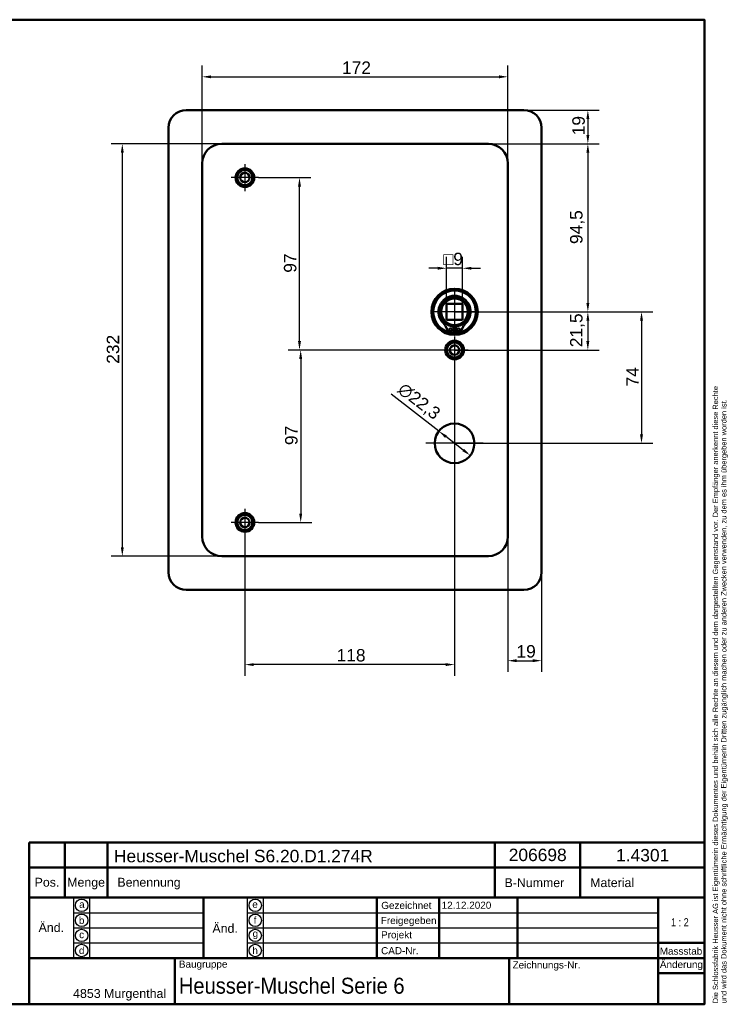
# Model space of a CAD drawing. Header units: millimetres. Extents: x 20 to 833, y 20 to 574.
# Tile 4 of 4: x 435 to 833, y 20 to 574. Entities that reach past the tile are written whole.
import ezdxf
from ezdxf.enums import TextEntityAlignment as Align

# ---------------------------------------------------------------- set-up
doc = ezdxf.new("R2010")
doc.units = ezdxf.units.MM
doc.header["$LTSCALE"] = 2
for name, color, linetype, lineweight in [('Bemaßungen(DIN)', 7, 'Continuous', 25), ('Mittelpunktmarkierung(DIN)', 7, 'Continuous', 25), ('Sichtbare Kanten(DIN)', 7, 'Continuous', 50), ('Skizziergeometrie(DIN)', 7, 'Continuous', 50), ('Skizzierlinie(DIN)', 7, 'Continuous', 25), ('Symbole(DIN)', 7, 'Continuous', 25)]:
    doc.layers.add(name, color=color, linetype=linetype, lineweight=lineweight)
doc.styles.add('Aktuell-DIN', font='arial.ttf')
doc.styles.add('STANDARD-DIN~0', font='arial.ttf')
doc.styles.add('Textstil10', font='arial.ttf')
doc.styles.add('Textstil41', font='arial.ttf', dxfattribs={"width": 0.8})
doc.styles.add('Textstil83', font='arial.ttf', dxfattribs={"width": 0.8})
doc.dimstyles.new('CAD-LAN', dxfattribs={"dimscale": 2, "dimtxt": 3.5, "dimasz": 2.5, "dimexe": 3.175, "dimexo": 0, "dimgap": 0.8, "dimtad": 1, "dimrnd": 1e-08, "dimtxsty": 'STANDARD-DIN~0', "dimcen": 0.09, "dimdle": 10, "dimclrd": 250, "dimclre": 250, "dimclrt": 250, "dimadec": 0, "dimazin": 2, "dimtfac": 1, "dimtmove": 0, "dimatfit": 3, "dimfxl": 1, "dimtolj": 1, "dimtzin": 0, "dimlwd": 25, "dimlwe": 25, "dimarcsym": 0})

# ---------------------------------------------------------------- blocks, each defined once
blk = doc.blocks.new('Ränder Standardrahmen')
at = {"layer": 'Skizziergeometrie(DIN)', "flags": 128}
blk.add_lwpolyline([(10, 10), (10, 287), (410, 287), (410, 10), (10, 10)], dxfattribs=at)
blk = doc.blocks.new('Schriftfelder Heusser')
at = {"layer": 'Skizziergeometrie(DIN)'}
for p, q in [((101, 229.92), (101, 236.92)), ((101, 236.92), (291, 236.92)), ((111, 229.92), (111, 236.92)), ((123, 229.92), (123, 236.92)), ((232, 229.92), (232, 236.92)), ((256, 229.92), (256, 236.92)), ((291, 236.92), (291, 229.92)), ((101, 191.42), (101, 229.92)), ((101, 229.92), (291, 229.92)), ((111, 229.92), (111, 221.42)), ((123, 229.92), (123, 221.42)), ((232, 229.92), (232, 221.42)), ((256, 229.92), (256, 221.42)), ((291, 229.92), (291, 191.42)), ((101, 221.42), (291, 221.42)), ((150, 221.42), (150, 204.42)), ((198.85, 221.42), (198.85, 204.42)), ((216.35, 221.42), (216.35, 204.42)), ((238.35, 221.42), (238.35, 204.42)), ((278, 221.42), (278, 191.42)), ((278, 208.67), (291, 208.67)), ((101, 204.42), (291, 204.42)), ((142, 204.42), (142, 191.42)), ((236, 204.42), (236, 191.42)), ((278, 200.17), (291, 200.17)), ((291, 191.42), (101, 191.42))]:
    blk.add_line(p, q, dxfattribs=at)
at = {"layer": 'Skizzierlinie(DIN)'}
for p, q in [((113.5, 221.42), (113.5, 204.42)), ((118, 221.42), (118, 204.42)), ((162.35, 221.42), (162.35, 204.42)), ((166.85, 221.42), (166.85, 204.42)), ((113.5, 217.17), (150, 217.17)), ((162.35, 217.17), (278, 217.17)), ((113.5, 212.92), (150, 212.92)), ((162.35, 212.92), (278, 212.92)), ((113.5, 208.67), (150, 208.67)), ((162.35, 208.67), (278, 208.67))]:
    blk.add_line(p, q, dxfattribs=at)
for centre in [(115.75, 219.25), (164.6, 219.25), (115.75, 215.04), (164.6, 215.04), (115.75, 210.79), (164.6, 210.79), (115.75, 206.54), (164.6, 206.54)]:
    blk.add_circle(centre, 1.75, dxfattribs=at)
at = {"layer": 'Symbole(DIN)', "color": 7, "insert": (293.33, 191.7), "char_height": 1.5, "width": 182.3003, "attachment_point": 1, "rotation": 90, "line_spacing_factor": 0.944221, "style": 'Aktuell-DIN'}
blk.add_mtext('\\fArial|b0|i0;\\H1.5000;Die Schlossfabrik Heusser AG ist Eigentümerin dieses Dokumentes und behält sich alle Rechte an diesem und dem dargestellten Gegenstand vor. Der Empfänger anerkennt diese Rechte\\Pund wird das Dokument nicht ohne schriftliche Ermächtigung der Eigentümerin Dritten zugänglich machen oder zu anderen Zwecken verwenden, zu dem es ihm übergeben worden ist.\\P ', dxfattribs=at)
at = {"layer": 'Symbole(DIN)', "color": 179, "true_color": 0x262659, "style": 'Aktuell-DIN'}
for s, insert, char_height, attachment_point in [('B-Nummer', (234.74, 225.62), 2.489, 4), ('Material', (265.02, 225.62), 2.489, 5), ('Pos.', (106, 227), 2.489, 2), ('Menge', (117, 227), 2.489, 2), ('Benennung', (125.81, 225.38), 2.489, 4), ('\\fArial|b0|i0;a', (115.81, 219.53), 2, 5), ('\\fArial|b0|i0;e', (164.54, 219.53), 2, 5), ('\\fArial|b0|i0;Gezeichnet', (200.05, 219.23), 2, 4), ('\\fArial|b0|i0;b', (115.75, 215), 2, 5), ('\\fArial|b0|i0;f', (164.55, 215.06), 2, 5), ('\\fArial|b0|i0;Freigegeben', (199.92, 216), 2, 1), ('\\fArial|b0|i0;c', (115.75, 211.01), 2, 5), ('\\fArial|b0|i0;g', (164.63, 211.05), 2, 5), ('\\fArial|b0|i0;Projekt', (200, 211.98), 2, 1), ('\\fArial|b0|i0;d', (115.76, 206.55), 2, 5), ('\\fArial|b0|i0;h', (164.55, 206.57), 2, 5), ('\\fArial|b0|i0;CAD-Nr.', (200, 207.5), 2, 1), ('\\fArial|b0|i0;\\H2.0000;Massstab', (284.39, 206.37), 2, 5), ('\\fArial|b0|i0;\\H2.0000;Baugruppe', (143.1, 203.73), 2, 1), ('\\fArial|b0|i0;Zeichnungs-Nr.', (237, 203.5), 2, 1), ('\\fArial|b0|i0;\\H2.5000;4853 Murgenthal', (113.33, 192.46), 2.5, 7)]:
    blk.add_mtext(s, dxfattribs=dict(at, insert=insert, char_height=char_height, attachment_point=attachment_point))
at = {"layer": 'Symbole(DIN)', "color": 179, "true_color": 0x262659, "attachment_point": 5, "style": 'Aktuell-DIN'}
for s, insert, char_height, width in [('Änd.', (107.21, 213), 2.489, 12.3494), ('Änd.', (156.12, 212.76), 2.489, 12.3494), ('\\fArial|b0|i0;Änderung', (284.51, 202.33), 2, 12.1143)]:
    blk.add_mtext(s, dxfattribs=dict(at, insert=insert, char_height=char_height, width=width))
at = {"layer": 'Symbole(DIN)', "color": 7, "insert": (143.1, 196.62), "char_height": 4.5, "width": 90.18, "attachment_point": 4, "style": 'Aktuell-DIN'}
blk.add_mtext('\\fArial|b0|i0;\\W0.90;\\H4.5000;Heusser-Muschel Serie 6', dxfattribs=at)
at = {"layer": 'Symbole(DIN)', "color": 179, "true_color": 0x262659, "style": 'Textstil10'}
blk.add_attdef('ERSTELLUNGSDATUM_001', (217.04, 218.29), '', height=2, dxfattribs=at)
at = {"layer": 'Symbole(DIN)', "color": 179, "true_color": 0x262659}
for tag, height, style, p in [('AUTOR', 2.49, 'Aktuell-DIN', (240.03, 219.26)), ('KONTROLLDATUM', 2, 'Textstil10', (217.42, 215.04)), ('KONTROLLIERT_VON', 2, 'Textstil10', (239.98, 215.05))]:
    blk.add_attdef(tag, text='', height=height, dxfattribs=dict(at, style=style)).set_placement(p, align=Align.MIDDLE_LEFT)
at = {"layer": 'Symbole(DIN)', "color": 7, "style": 'Textstil83', "width": 0.8}
blk.add_attdef('Anfänglicher_Ansichtsmaßstab_001', (281.57, 213.34), '', height=2.3, dxfattribs=at)
at = {"layer": 'Symbole(DIN)', "color": 179, "true_color": 0x262659, "style": 'Textstil10'}
blk.add_attdef('PROJEKT', text='', height=2, dxfattribs=at).set_placement((217.77, 209.72), align=Align.BOTTOM_LEFT)
at = {"layer": 'Symbole(DIN)', "color": 7, "style": 'Textstil41', "width": 0.8}
blk.add_attdef('STATUS', text='', height=5, dxfattribs=at).set_placement((284.53, 195.86), align=Align.MIDDLE_CENTER)
blk = doc.blocks.new('*D8')
at = {"layer": 'Bemaßungen(DIN)', "color": 250, "linetype": 'Continuous', "lineweight": 25, "true_color": 0x3f3f3f, "transparency": 16777216}
for p, q in [((698.37, 504.14), (760.72, 504.14)), ((754.37, 499.14), (754.37, 414.64)), ((679.37, 409.64), (760.72, 409.64))]:
    blk.add_line(p, q, dxfattribs=at)
at = {"layer": 'Bemaßungen(DIN)', "color": 250, "linetype": 'Continuous', "true_color": 0x3f3f3f, "transparency": 16777216}
for points in [[(753.53, 499.14), (755.2, 499.14), (754.37, 504.14)], [(753.53, 414.64), (755.2, 414.64), (754.37, 409.64)]]:
    blk.add_solid(points, dxfattribs=at)
at = {"layer": 'Defpoints', "color": 0, "linetype": 'Continuous', "transparency": 16777216}
for p in [(698.37, 504.14), (679.37, 409.64), (754.37, 409.64)]:
    blk.add_point(p, dxfattribs=at)
at = {"layer": 'Bemaßungen(DIN)', "color": 250, "linetype": 'Continuous', "lineweight": 25, "true_color": 0x3f3f3f, "transparency": 16777216, "insert": (744.35, 447.77), "char_height": 7, "attachment_point": 1, "rotation": 90, "style": 'STANDARD-DIN~0'}
blk.add_mtext('\\A1;94,5', dxfattribs=at)
blk = doc.blocks.new('*D9')
at = {"layer": 'Bemaßungen(DIN)', "color": 250, "linetype": 'Continuous', "lineweight": 25, "true_color": 0x3f3f3f, "transparency": 16777216}
for p, q in [((718.37, 523.14), (760.72, 523.14)), ((754.37, 518.14), (754.37, 509.14)), ((698.37, 504.14), (760.72, 504.14))]:
    blk.add_line(p, q, dxfattribs=at)
at = {"layer": 'Bemaßungen(DIN)', "color": 250, "linetype": 'Continuous', "true_color": 0x3f3f3f, "transparency": 16777216}
for points in [[(753.53, 518.14), (755.2, 518.14), (754.37, 523.14)], [(753.53, 509.14), (755.2, 509.14), (754.37, 504.14)]]:
    blk.add_solid(points, dxfattribs=at)
at = {"layer": 'Defpoints', "color": 0, "linetype": 'Continuous', "transparency": 16777216}
for p in [(718.37, 523.14), (698.37, 504.14), (754.37, 504.14)]:
    blk.add_point(p, dxfattribs=at)
at = {"layer": 'Bemaßungen(DIN)', "color": 250, "linetype": 'Continuous', "lineweight": 25, "true_color": 0x3f3f3f, "transparency": 16777216, "insert": (745.62, 508.95), "char_height": 7, "attachment_point": 1, "rotation": 90, "style": 'STANDARD-DIN~0'}
blk.add_mtext('\\A1;19', dxfattribs=at)
blk = doc.blocks.new('*D10')
at = {"layer": 'Bemaßungen(DIN)', "color": 250, "linetype": 'Continuous', "lineweight": 25, "true_color": 0x3f3f3f, "transparency": 16777216}
for p, q in [((679.37, 409.64), (760.72, 409.64)), ((754.37, 404.64), (754.37, 393.14)), ((679.37, 388.14), (760.72, 388.14))]:
    blk.add_line(p, q, dxfattribs=at)
at = {"layer": 'Bemaßungen(DIN)', "color": 250, "linetype": 'Continuous', "true_color": 0x3f3f3f, "transparency": 16777216}
for points in [[(753.53, 404.64), (755.2, 404.64), (754.37, 409.64)], [(753.53, 393.14), (755.2, 393.14), (754.37, 388.14)]]:
    blk.add_solid(points, dxfattribs=at)
at = {"layer": 'Defpoints', "color": 0, "linetype": 'Continuous', "transparency": 16777216}
for p in [(679.37, 409.64), (679.37, 388.14), (754.37, 388.14)]:
    blk.add_point(p, dxfattribs=at)
at = {"layer": 'Bemaßungen(DIN)', "color": 250, "linetype": 'Continuous', "lineweight": 25, "true_color": 0x3f3f3f, "transparency": 16777216, "insert": (744.35, 389.71), "char_height": 7, "attachment_point": 1, "rotation": 90, "style": 'STANDARD-DIN~0'}
blk.add_mtext('\\A1;21,5', dxfattribs=at)
blk = doc.blocks.new('*D11')
at = {"layer": 'Bemaßungen(DIN)', "color": 250, "linetype": 'Continuous', "lineweight": 25, "true_color": 0x3f3f3f, "transparency": 16777216}
for p, q in [((679.37, 409.64), (790.91, 409.64)), ((784.56, 404.64), (784.56, 340.64)), ((679.37, 335.64), (790.91, 335.64))]:
    blk.add_line(p, q, dxfattribs=at)
at = {"layer": 'Bemaßungen(DIN)', "color": 250, "linetype": 'Continuous', "true_color": 0x3f3f3f, "transparency": 16777216}
for points in [[(783.73, 404.64), (785.4, 404.64), (784.56, 409.64)], [(783.73, 340.64), (785.4, 340.64), (784.56, 335.64)]]:
    blk.add_solid(points, dxfattribs=at)
at = {"layer": 'Defpoints', "color": 0, "linetype": 'Continuous', "transparency": 16777216}
for p in [(679.37, 409.64), (679.37, 335.64), (784.56, 335.64)]:
    blk.add_point(p, dxfattribs=at)
at = {"layer": 'Bemaßungen(DIN)', "color": 250, "linetype": 'Continuous', "lineweight": 25, "true_color": 0x3f3f3f, "transparency": 16777216, "insert": (775.96, 367.67), "char_height": 7, "attachment_point": 1, "rotation": 90, "style": 'STANDARD-DIN~0'}
blk.add_mtext('\\A1;74', dxfattribs=at)
blk = doc.blocks.new('*D12')
at = {"layer": 'Bemaßungen(DIN)', "color": 250, "linetype": 'Continuous', "lineweight": 25, "true_color": 0x3f3f3f, "transparency": 16777216}
for p, q in [((569.02, 485.14), (598.43, 485.14)), ((592.08, 393.14), (592.08, 480.14)), ((679.37, 388.14), (585.73, 388.14))]:
    blk.add_line(p, q, dxfattribs=at)
at = {"layer": 'Bemaßungen(DIN)', "color": 250, "linetype": 'Continuous', "true_color": 0x3f3f3f, "transparency": 16777216}
for points in [[(591.25, 480.14), (592.91, 480.14), (592.08, 485.14)], [(591.25, 393.14), (592.91, 393.14), (592.08, 388.14)]]:
    blk.add_solid(points, dxfattribs=at)
at = {"layer": 'Defpoints', "color": 0, "linetype": 'Continuous', "transparency": 16777216}
for p in [(569.02, 485.14), (592.08, 485.14), (679.37, 388.14)]:
    blk.add_point(p, dxfattribs=at)
at = {"layer": 'Bemaßungen(DIN)', "color": 250, "linetype": 'Continuous', "lineweight": 25, "true_color": 0x3f3f3f, "transparency": 16777216, "insert": (583.33, 431.63), "char_height": 7, "attachment_point": 1, "rotation": 90, "style": 'STANDARD-DIN~0'}
blk.add_mtext('\\A1;97', dxfattribs=at)
blk = doc.blocks.new('*D13')
at = {"layer": 'Bemaßungen(DIN)', "color": 250, "linetype": 'Continuous', "lineweight": 25, "true_color": 0x3f3f3f, "transparency": 16777216}
for p, q in [((679.37, 388.14), (586.41, 388.14)), ((592.76, 383.14), (592.76, 296.14)), ((569.02, 291.14), (599.11, 291.14))]:
    blk.add_line(p, q, dxfattribs=at)
at = {"layer": 'Bemaßungen(DIN)', "color": 250, "linetype": 'Continuous', "true_color": 0x3f3f3f, "transparency": 16777216}
for points in [[(591.93, 383.14), (593.59, 383.14), (592.76, 388.14)], [(591.93, 296.14), (593.59, 296.14), (592.76, 291.14)]]:
    blk.add_solid(points, dxfattribs=at)
at = {"layer": 'Defpoints', "color": 0, "linetype": 'Continuous', "transparency": 16777216}
for p in [(679.37, 388.14), (569.02, 291.14), (592.76, 291.14)]:
    blk.add_point(p, dxfattribs=at)
at = {"layer": 'Bemaßungen(DIN)', "color": 250, "linetype": 'Continuous', "lineweight": 25, "true_color": 0x3f3f3f, "transparency": 16777216, "insert": (584.01, 334.63), "char_height": 7, "attachment_point": 1, "rotation": 90, "style": 'STANDARD-DIN~0'}
blk.add_mtext('\\A1;97', dxfattribs=at)
blk = doc.blocks.new('*D14')
at = {"layer": 'Bemaßungen(DIN)', "color": 250, "linetype": 'Continuous', "lineweight": 25, "true_color": 0x3f3f3f, "transparency": 16777216}
for p, q in [((679.37, 380.49), (679.37, 204.79)), ((561.37, 283.49), (561.37, 204.79)), ((674.37, 211.14), (566.37, 211.14))]:
    blk.add_line(p, q, dxfattribs=at)
at = {"layer": 'Bemaßungen(DIN)', "color": 250, "linetype": 'Continuous', "true_color": 0x3f3f3f, "transparency": 16777216}
for points in [[(566.37, 211.97), (566.37, 210.31), (561.37, 211.14)], [(674.37, 211.97), (674.37, 210.31), (679.37, 211.14)]]:
    blk.add_solid(points, dxfattribs=at)
at = {"layer": 'Defpoints', "color": 0, "linetype": 'Continuous', "transparency": 16777216}
for p in [(679.37, 380.49), (561.37, 283.49), (561.37, 211.14)]:
    blk.add_point(p, dxfattribs=at)
at = {"layer": 'Bemaßungen(DIN)', "color": 250, "linetype": 'Continuous', "lineweight": 25, "true_color": 0x3f3f3f, "transparency": 16777216, "insert": (612.96, 219.89), "char_height": 7, "attachment_point": 1, "style": 'STANDARD-DIN~0'}
blk.add_mtext('\\A1;118', dxfattribs=at)
blk = doc.blocks.new('*D15')
at = {"layer": 'Bemaßungen(DIN)', "color": 250, "linetype": 'Continuous', "lineweight": 25, "true_color": 0x3f3f3f, "transparency": 16777216}
for p, q in [((709.37, 283.14), (709.37, 206.99)), ((728.37, 263.14), (728.37, 206.99)), ((714.37, 213.34), (723.37, 213.34))]:
    blk.add_line(p, q, dxfattribs=at)
at = {"layer": 'Bemaßungen(DIN)', "color": 250, "linetype": 'Continuous', "true_color": 0x3f3f3f, "transparency": 16777216}
for points in [[(714.37, 214.17), (714.37, 212.51), (709.37, 213.34)], [(723.37, 214.17), (723.37, 212.51), (728.37, 213.34)]]:
    blk.add_solid(points, dxfattribs=at)
at = {"layer": 'Defpoints', "color": 0, "linetype": 'Continuous', "transparency": 16777216}
for p in [(709.37, 283.14), (728.37, 263.14), (728.37, 213.34)]:
    blk.add_point(p, dxfattribs=at)
at = {"layer": 'Bemaßungen(DIN)', "color": 250, "linetype": 'Continuous', "lineweight": 25, "true_color": 0x3f3f3f, "transparency": 16777216, "insert": (714.18, 222.09), "char_height": 7, "attachment_point": 1, "style": 'STANDARD-DIN~0'}
blk.add_mtext('\\A1;19', dxfattribs=at)
blk = doc.blocks.new('*D16')
at = {"layer": 'Bemaßungen(DIN)', "color": 250, "linetype": 'Continuous', "lineweight": 25, "true_color": 0x3f3f3f, "transparency": 16777216}
for p, q in [((537.37, 493.14), (537.37, 548.21)), ((709.37, 493.14), (709.37, 548.21)), ((542.37, 541.86), (704.37, 541.86))]:
    blk.add_line(p, q, dxfattribs=at)
at = {"layer": 'Bemaßungen(DIN)', "color": 250, "linetype": 'Continuous', "true_color": 0x3f3f3f, "transparency": 16777216}
for points in [[(542.37, 542.69), (542.37, 541.02), (537.37, 541.86)], [(704.37, 542.69), (704.37, 541.02), (709.37, 541.86)]]:
    blk.add_solid(points, dxfattribs=at)
at = {"layer": 'Defpoints', "color": 0, "linetype": 'Continuous', "transparency": 16777216}
for p in [(709.37, 541.86), (537.37, 493.14), (709.37, 493.14)]:
    blk.add_point(p, dxfattribs=at)
at = {"layer": 'Bemaßungen(DIN)', "color": 250, "linetype": 'Continuous', "lineweight": 25, "true_color": 0x3f3f3f, "transparency": 16777216, "insert": (616, 550.49), "char_height": 7, "attachment_point": 1, "style": 'STANDARD-DIN~0'}
blk.add_mtext('\\A1;172', dxfattribs=at)
blk = doc.blocks.new('*D17')
at = {"layer": 'Bemaßungen(DIN)', "color": 250, "linetype": 'Continuous', "lineweight": 25, "true_color": 0x3f3f3f, "transparency": 16777216}
for p, q in [((548.37, 504.14), (486.02, 504.14)), ((492.37, 499.14), (492.37, 277.14)), ((548.37, 272.14), (486.02, 272.14))]:
    blk.add_line(p, q, dxfattribs=at)
at = {"layer": 'Bemaßungen(DIN)', "color": 250, "linetype": 'Continuous', "true_color": 0x3f3f3f, "transparency": 16777216}
for points in [[(491.53, 499.14), (493.2, 499.14), (492.37, 504.14)], [(491.53, 277.14), (493.2, 277.14), (492.37, 272.14)]]:
    blk.add_solid(points, dxfattribs=at)
at = {"layer": 'Defpoints', "color": 0, "linetype": 'Continuous', "transparency": 16777216}
for p in [(548.37, 504.14), (492.37, 272.14), (548.37, 272.14)]:
    blk.add_point(p, dxfattribs=at)
at = {"layer": 'Bemaßungen(DIN)', "color": 250, "linetype": 'Continuous', "lineweight": 25, "true_color": 0x3f3f3f, "transparency": 16777216, "insert": (483.61, 380.38), "char_height": 7, "attachment_point": 1, "rotation": 90, "style": 'STANDARD-DIN~0'}
blk.add_mtext('\\A1;232', dxfattribs=at)
blk = doc.blocks.new('*D18')
at = {"layer": 'Bemaßungen(DIN)', "color": 250, "linetype": 'Continuous', "lineweight": 25, "true_color": 0x3f3f3f, "transparency": 16777216}
for p, q in [((670.54, 342.45), (643.63, 363.23)), ((684.24, 331.88), (674.5, 339.4))]:
    blk.add_line(p, q, dxfattribs=at)
at = {"layer": 'Bemaßungen(DIN)', "color": 250, "linetype": 'Continuous', "true_color": 0x3f3f3f, "transparency": 16777216}
for points in [[(675.01, 340.06), (673.99, 338.74), (670.54, 342.45)], [(684.74, 332.54), (683.73, 331.22), (688.19, 328.83)]]:
    blk.add_solid(points, dxfattribs=at)
at = {"layer": 'Defpoints', "color": 0, "linetype": 'Continuous', "transparency": 16777216}
for p in [(670.54, 342.45), (688.19, 328.83)]:
    blk.add_point(p, dxfattribs=at)
at = {"layer": 'Bemaßungen(DIN)', "color": 250, "linetype": 'Continuous', "lineweight": 25, "true_color": 0x3f3f3f, "transparency": 16777216, "insert": (651.15, 370.36), "char_height": 7, "attachment_point": 1, "rotation": 322.3338, "style": 'STANDARD-DIN~0'}
blk.add_mtext('\\A1;∅22,3', dxfattribs=at)
blk = doc.blocks.new('*D19')
at = {"layer": 'Bemaßungen(DIN)', "color": 250, "linetype": 'Continuous', "lineweight": 25, "true_color": 0x3f3f3f, "transparency": 16777216}
for p, q in [((674.87, 414.14), (674.87, 440.49)), ((683.87, 414.14), (683.87, 440.49)), ((669.87, 434.14), (664.87, 434.14)), ((683.87, 434.14), (674.87, 434.14)), ((688.87, 434.14), (693.87, 434.14))]:
    blk.add_line(p, q, dxfattribs=at)
at = {"layer": 'Bemaßungen(DIN)', "color": 250, "linetype": 'Continuous', "true_color": 0x3f3f3f, "transparency": 16777216}
for points in [[(669.87, 434.97), (669.87, 433.31), (674.87, 434.14)], [(688.87, 434.97), (688.87, 433.31), (683.87, 434.14)]]:
    blk.add_solid(points, dxfattribs=at)
at = {"layer": 'Defpoints', "color": 0, "linetype": 'Continuous', "transparency": 16777216}
for p in [(674.87, 434.14), (674.87, 414.14), (683.87, 414.14)]:
    blk.add_point(p, dxfattribs=at)
at = {"layer": 'Bemaßungen(DIN)', "color": 250, "linetype": 'Continuous', "lineweight": 25, "true_color": 0x3f3f3f, "transparency": 16777216, "insert": (672.99, 442.89), "char_height": 7, "attachment_point": 1, "style": 'STANDARD-DIN~0'}
blk.add_mtext('\\A1;\\fAIGDT|b0|i0;\\H7.0000;o\\fArial|b0|i0;\\H7.0000;9', dxfattribs=at)

msp = doc.modelspace()

# ---------------------------------------------------------------- linework, layer by layer
at = {"layer": 'Mittelpunktmarkierung(DIN)', "linetype": 'Continuous'}
for p, q in [((561.3669, 492.791), (561.3669, 477.491)), ((569.0169, 485.141), (553.7169, 485.141)), ((679.3669, 422.141), (679.3669, 397.141)), ((691.8669, 409.641), (666.8669, 409.641)), ((679.3669, 395.791), (679.3669, 380.491)), ((687.0169, 388.141), (671.7169, 388.141)), ((679.3669, 351.791), (679.3669, 319.491)), ((695.5169, 335.641), (663.2169, 335.641)), ((561.3669, 298.791), (561.3669, 283.491)), ((569.0169, 291.141), (553.7169, 291.141))]:
    msp.add_line(p, q, dxfattribs=at)
at = {"layer": 'Sichtbare Kanten(DIN)'}
for p, q in [((528.3669, 523.141), (718.3669, 523.141)), ((518.3669, 263.141), (518.3669, 513.141)), ((728.3669, 513.141), (728.3669, 263.141)), ((698.3669, 504.141), (548.3669, 504.141)), ((537.3669, 493.141), (537.3669, 283.141)), ((709.3669, 283.141), (709.3669, 493.141)), ((683.8669, 414.141), (674.8669, 414.141)), ((674.8669, 414.141), (674.8669, 405.141)), ((683.8669, 405.141), (683.8669, 414.141)), ((674.8669, 405.141), (683.8669, 405.141)), ((678.7502, 401.3829), (678.7502, 397.6829)), ((679.9836, 397.6829), (679.9836, 401.3829)), ((678.7502, 397.6829), (675.7264, 397.6829)), ((683.0075, 397.6829), (679.9836, 397.6829)), ((548.3669, 272.141), (698.3669, 272.141)), ((718.3669, 253.141), (528.3669, 253.141))]:
    msp.add_line(p, q, dxfattribs=at)
for centre, radius in [((561.3669, 485.141), 5.25), ((561.3669, 485.141), 4.25), ((561.3669, 485.141), 2.65), ((679.3669, 409.641), 13), ((679.3669, 409.641), 12.5), ((679.3669, 409.641), 8), ((679.3669, 409.641), 7.5), ((677.1352, 399.5329), 0.85), ((681.5986, 399.5329), 0.85), ((679.3669, 388.141), 5.25), ((679.3669, 388.141), 4.25), ((679.3669, 388.141), 2.65), ((679.3669, 335.641), 11.15), ((561.3669, 291.141), 5.25), ((561.3669, 291.141), 4.25), ((561.3669, 291.141), 2.65)]:
    msp.add_circle(centre, radius, dxfattribs=at)
for centre, radius, start, end in [((528.3669, 513.141), 10, 90, 180), ((718.3669, 513.141), 10, 0, 90), ((548.3669, 493.141), 11, 90, 180), ((698.3669, 493.141), 11, 0, 90), ((679.3669, 409.641), 12, 288.172127, 251.827873), ((679.3669, 409.641), 9.0167, 314.140905, 225.859095), ((679.3669, 408.9077), 7.55, 215.687104, 265.314993), ((679.3669, 408.9077), 7.55, 274.685007, 324.312896), ((667.044, 396.9429), 8.6779, 4.967053, 45.859095), ((679.3669, 409.641), 8.2, 243.630564, 296.369436), ((679.3669, 409.641), 9, 266.0711, 273.9289), ((691.6898, 396.9429), 8.6779, 134.140905, 175.032947), ((679.3669, 409.641), 12, 265.211021, 274.788979), ((548.3669, 283.141), 11, 180, 270), ((698.3669, 283.141), 11, 270, 0), ((528.3669, 263.141), 10, 180, 270), ((718.3669, 263.141), 10, 270, 0)]:
    msp.add_arc(centre, radius, start, end, dxfattribs=at)

# ---------------------------------------------------------------- block references
at = {"xscale": 2, "yscale": 2, "zscale": 2}
msp.add_blockref('Ränder Standardrahmen', (0, 0), dxfattribs=at)
msp.add_blockref('Schriftfelder Heusser', (238, -362.8333), dxfattribs=at).add_auto_attribs({'ERSTELLUNGSDATUM_001': '12.12.2020', 'Anfänglicher_Ansichtsmaßstab_001': '1 : 2'})

# ---------------------------------------------------------------- texts
at = {"layer": 'Symbole(DIN)', "color": 7, "char_height": 7, "attachment_point": 1, "style": 'Aktuell-DIN'}
for s, insert, width in [('{\\fArial|b0|i0;\\H7.0000;Heusser-Muschel S6.20.D1.274R}', (487.6588, 106.9058), 145.655489), ('{\\fArial|b0|i0;\\H7.0000;206698}', (709.8296, 107.5797), 32.620428), ('{\\fArial|b0|i0;\\H7.0000;1.4301}', (770.274, 107.4007), 29.899392)]:
    msp.add_mtext(s, dxfattribs=dict(at, insert=insert, width=width))

# ---------------------------------------------------------------- dimensions: what is measured, and where the dimension line sits
at = {"layer": 'Bemaßungen(DIN)', "color": 250, "linetype": 'Continuous', "lineweight": 25, "true_color": 0x3f3f3f}
for base, p1, p2, angle, picture, middle in [((709.3669, 541.8565), (537.3669, 493.141), (709.3669, 493.141), 180, '*D16', (623.3669, 541.8565)), ((754.3669, 504.141), (718.3669, 523.141), (698.3669, 504.141), 270, '*D9', (754.3669, 513.641)), ((492.3669, 272.141), (548.3669, 504.141), (548.3669, 272.141), 90, '*D17', (492.3669, 388.141)), ((754.3669, 409.641), (698.3669, 504.141), (679.3669, 409.641), 90, '*D8', (754.3669, 456.891)), ((592.0797, 485.141), (679.3669, 388.141), (569.0169, 485.141), 90, '*D12', (592.0797, 436.641)), ((754.3669, 388.141), (679.3669, 409.641), (679.3669, 388.141), 90, '*D10', (754.3669, 398.891)), ((784.5641, 335.641), (679.3669, 409.641), (679.3669, 335.641), 90, '*D11', (784.5641, 372.641)), ((592.7599, 291.141), (679.3669, 388.141), (569.0169, 291.141), 90, '*D13', (592.7599, 339.641)), ((561.3669, 211.141), (679.3669, 380.491), (561.3669, 283.491), 180, '*D14', (620.3669, 211.141))]:
    dim = msp.add_linear_dim(base=base, p1=p1, p2=p2, angle=angle, dimstyle='CAD-LAN', override={"dimgap": 0.8, "dimdec": 2, "dimtol": 0, "dimlim": 0, "dimtp": 0, "dimtm": 0, "dimtdec": 2, "dimtofl": 0, "dimatfit": 1}, dxfattribs=at)
    dim.commit()
    dim.dimension.update_dxf_attribs({"geometry": picture, "text_midpoint": middle, "dimtype": 160})
dim = msp.add_linear_dim(base=(674.8669, 434.141), p1=(683.8669, 414.141), p2=(674.8669, 414.141), angle=180, text='\\fAIGDT|b0|i0;\\H7.0000;o\\fArial|b0|i0;\\H7.0000;<>', dimstyle='CAD-LAN', override={"dimgap": 0.8, "dimdec": 2, "dimtol": 0, "dimlim": 0, "dimtp": 0, "dimtm": 0, "dimtdec": 2, "dimtofl": 1, "dimatfit": 1}, dxfattribs=at)
dim.commit()
dim.dimension.update_dxf_attribs({"geometry": '*D19', "text_midpoint": (679.3669, 434.141), "dimtype": 160})
dim = msp.add_diameter_dim_2p(p1=(688.1931, 328.8277), p2=(670.5407, 342.4543), dimstyle='CAD-LAN', override={"dimgap": 0.8, "dimdec": 2, "dimlfac": 1, "dimtol": 0, "dimlim": 0, "dimtp": 0, "dimtm": 0, "dimtdec": 2, "dimatfit": 2}, dxfattribs=at)
dim.commit()
dim.dimension.update_dxf_attribs({"geometry": '*D18', "text_midpoint": (655.1053, 354.3696), "dimtype": 163})
dim = msp.add_linear_dim(base=(728.3669, 213.3407), p1=(709.3669, 283.141), p2=(728.3669, 263.141), dimstyle='CAD-LAN', override={"dimgap": 0.8, "dimdec": 2, "dimtol": 0, "dimlim": 0, "dimtp": 0, "dimtm": 0, "dimtdec": 2, "dimtofl": 0, "dimatfit": 1}, dxfattribs=at)
dim.commit()
dim.dimension.update_dxf_attribs({"geometry": '*D15', "text_midpoint": (718.8669, 213.3407), "dimtype": 160})

doc.saveas('drawing.dxf')
